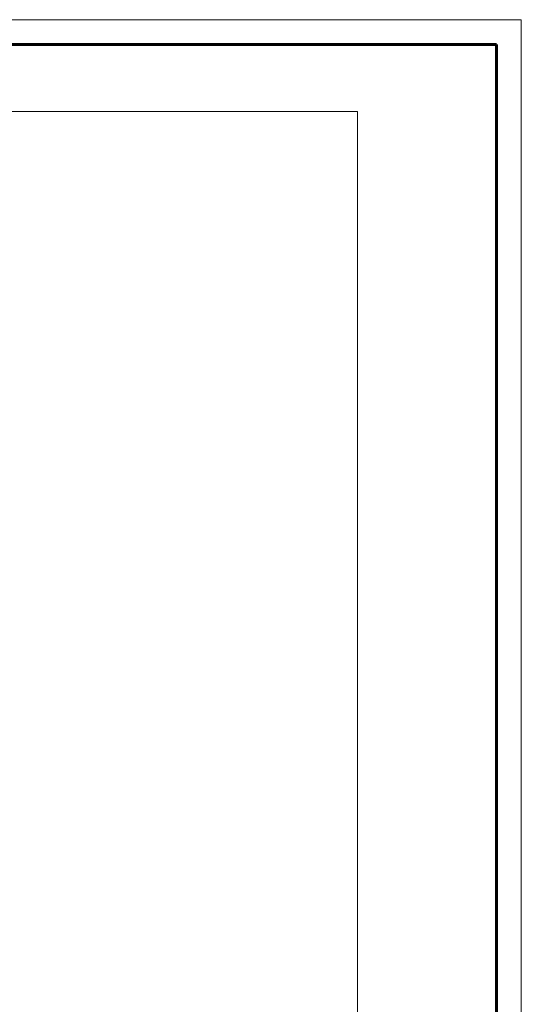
# Model space of a CAD drawing. Header units: millimetres. Extents: x 0 to 420, y 0 to 297.
# Tile 6 of 6: x 319 to 420, y 99 to 297. Entities that reach past the tile are written whole.
import ezdxf

# ---------------------------------------------------------------- set-up
doc = ezdxf.new("R2010")
doc.units = ezdxf.units.MM
for name, pattern in [('K5LT_BASIC', [0]), ('K5LT_THIN', [0]), ('K5LT_THIN_INCLUDED_TO_HATCHING', [0])]:
    doc.linetypes.add(name, pattern=pattern)
doc.layers.add('Системный слой (1)', color=7, linetype='Continuous', true_color=0x6c6c6c)

# ---------------------------------------------------------------- blocks, each defined once
blk = doc.blocks.new('U24')
at = {"layer": 'Системный слой (1)', "color": 7, "linetype": 'K5LT_THIN_INCLUDED_TO_HATCHING', "lineweight": 18, "true_color": 0xffffff}
for p, q in [((42.18, 278.59), (387.18, 278.59)), ((387.18, 278.59), (387.18, 9.59))]:
    blk.add_line(p, q, dxfattribs=at)
blk = doc.blocks.new('U25')
at = {"color": 7, "linetype": 'K5LT_THIN', "lineweight": 18, "true_color": 0xffffff}
for p, q in [((0, 297), (420, 297)), ((420, 297), (420, 0))]:
    blk.add_line(p, q, dxfattribs=at)
at = {"color": 143, "linetype": 'K5LT_BASIC', "lineweight": 60, "true_color": 0x33acca}
for p, q in [((20, 292), (415, 292)), ((415, 292), (415, 5))]:
    blk.add_line(p, q, dxfattribs=at)

msp = doc.modelspace()

# ---------------------------------------------------------------- block references
msp.add_blockref('U25', (0, 0))
at = {"layer": 'Системный слой (1)'}
msp.add_blockref('U24', (0, 0), dxfattribs=at)

doc.saveas('drawing.dxf')
